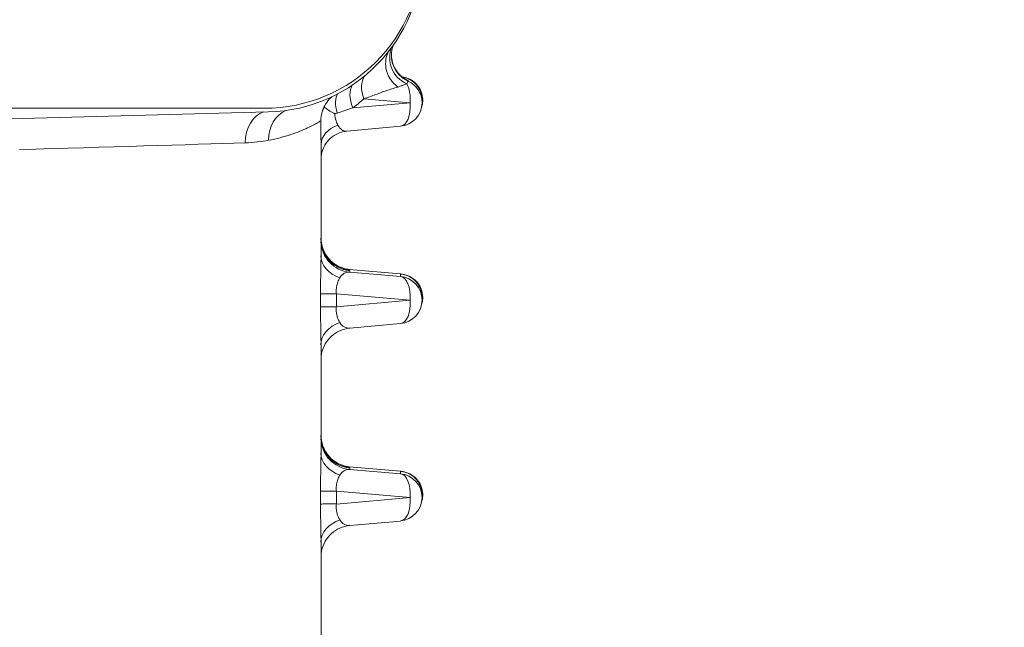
# Model space of a CAD drawing. Extents: x 0 to 796, y 0 to 496.
# Tile 102 of 222: x 112.06 to 113.225, y 409.114 to 409.833. Entities that reach past the tile are written whole.
import ezdxf

# ---------------------------------------------------------------- set-up
doc = ezdxf.new("R2010")
doc.units = 0
doc.header["$LTSCALE"] = 12
doc.header["$MEASUREMENT"] = 0
doc.layers.get('0').update_dxf_attribs({"linetype": 'CONTINUOUS'})
doc.layers.add('D', color=2, linetype='CONTINUOUS')
doc.layers.add('X', color=1, linetype='CONTINUOUS')
doc.styles.get("Standard").update_dxf_attribs({"font": 'SIMPLEX.SHX', "width": 0.875})
doc.dimstyles.get("Standard").update_dxf_attribs({"dimscale": 28, "dimtxt": 0.125, "dimasz": 0.125, "dimexe": 0.04375, "dimexo": 0.0625, "dimgap": 0.04375, "dimtad": 0, "dimtih": 1, "dimtoh": 1, "dimdec": 4, "dimzin": 12, "dimdsep": 46, "dimlunit": 5, "dimtxsty": 'Standard', "dimcen": 0, "dimclrd": 256, "dimclre": 256, "dimclrt": 256, "dimadec": 1, "dimazin": 3, "dimtfac": 0.875, "dimtdec": 4, "dimtofl": 0, "dimtmove": 0, "dimatfit": 2, "dimfxl": 1, "dimtolj": 1, "dimtzin": 12, "dimlwd": 13, "dimlwe": 13, "dimarcsym": 0})

# ---------------------------------------------------------------- blocks, each defined once
blk = doc.blocks.new('*D117')
at = {"layer": 'D', "lineweight": 13, "transparency": 16777216}
for p, q in [((180.9348, 421.44), (180.9348, 343.4783)), ((67.578, 410.8197), (67.578, 343.4783)), ((71.078, 344.7033), (115.7033, 344.7033)), ((177.4348, 344.7033), (132.8095, 344.7033))]:
    blk.add_line(p, q, dxfattribs=at)
at = {"layer": 'D', "transparency": 16777216}
for points in [[(71.078, 345.2866), (71.078, 344.1199), (67.578, 344.7033)], [(177.4348, 345.2866), (177.4348, 344.1199), (180.9348, 344.7033)]]:
    blk.add_solid(points, dxfattribs=at)
at = {"layer": 'D', "transparency": 16777216, "insert": (124.2564, 344.7033), "char_height": 3.5, "attachment_point": 5}
blk.add_mtext('\\A1;113{\\H0.875x;\\S1/2;}{}{\\C2;%%p1}', dxfattribs=at)
blk = doc.blocks.new('*D118')
at = {"layer": 'D', "lineweight": 13, "transparency": 16777216}
for p, q in [((102.5023, 421.927), (102.5023, 356.4648)), ((174.5469, 421.927), (174.5469, 356.4648)), ((106.0023, 357.6898), (134.8205, 357.6898)), ((171.0469, 357.6898), (142.2288, 357.6898))]:
    blk.add_line(p, q, dxfattribs=at)
at = {"layer": 'D', "transparency": 16777216}
for points in [[(106.0023, 358.2731), (106.0023, 357.1065), (102.5023, 357.6898)], [(171.0469, 358.2731), (171.0469, 357.1065), (174.5469, 357.6898)]]:
    blk.add_solid(points, dxfattribs=at)
at = {"layer": 'D', "transparency": 16777216, "insert": (138.5246, 357.6898), "char_height": 3.5, "attachment_point": 5}
blk.add_mtext('\\A1;72', dxfattribs=at)
blk = doc.blocks.new('GASTRAIN TOP')
at = {"layer": 'X', "lineweight": 0}
for p, q in [((-55.1245, 367.8029), (-55.1245, 367.8022)), ((-55.1221, 367.7766), (-55.1901, 367.7706)), ((-55.177, 367.7814), (-55.1221, 367.7766)), ((-55.108, 367.7767), (-55.108, 367.7796)), ((-55.5536, 367.7702), (-58.6583, 367.7702)), ((-55.29, 367.7658), (-56.9766, 367.7217)), ((-55.2949, 367.7702), (-55.5536, 367.7702)), ((-55.197, 367.7432), (-55.1336, 367.7488)), ((-55.2276, 367.5956), (-55.2276, 367.727)), ((-55.2276, 367.6165), (-55.2276, 367.6164)), ((-55.1945, 367.5794), (-55.1336, 367.574)), ((-55.1336, 367.574), (-55.1944, 367.5794)), ((-55.1935, 367.5781), (-55.1935, 367.5762)), ((-55.1336, 367.571), (-55.1935, 367.5762)), ((-55.1336, 367.571), (-55.1336, 367.574)), ((-55.2282, 367.5353), (-55.2282, 367.5506)), ((-55.2095, 367.5353), (-55.2095, 367.5506)), ((-55.2095, 367.5506), (-55.1221, 367.5431)), ((-55.108, 367.5431), (-55.108, 367.546)), ((-55.1221, 367.5431), (-55.2095, 367.5353)), ((-55.1936, 367.5099), (-55.1336, 367.5152)), ((-55.2276, 367.3621), (-55.2276, 367.4903)), ((-55.2276, 367.4746), (-55.2276, 367.4746)), ((-55.2276, 367.3829), (-55.2276, 367.3829)), ((-55.1945, 367.3458), (-55.1336, 367.3404)), ((-55.1336, 367.3404), (-55.1944, 367.3458)), ((-55.1935, 367.3445), (-55.1935, 367.3426)), ((-55.1336, 367.3375), (-55.1935, 367.3426)), ((-55.1336, 367.3375), (-55.1336, 367.3404)), ((-55.2282, 367.3017), (-55.2282, 367.317)), ((-55.2095, 367.3017), (-55.2095, 367.3171)), ((-55.2095, 367.3171), (-55.1221, 367.3095)), ((-55.108, 367.3096), (-55.108, 367.3125)), ((-55.1221, 367.3095), (-55.2095, 367.3017)), ((-55.1936, 367.2763), (-55.1336, 367.2816)), ((-55.2276, 367.1285), (-55.2276, 367.2567)), ((-55.2276, 367.241), (-55.2276, 367.241))]:
    blk.add_line(p, q, dxfattribs=at)
for centre, end in [((-55.1361, 367.7767), 359.9965), ((-55.1361, 367.5431), 359.9982), ((-55.1361, 367.3096), 359.9982)]:
    blk.add_arc(centre, 0.028, 275.0687, end, dxfattribs=at)
at = {"layer": 'X', "lineweight": 0, "extrusion": (-2.34588e-16, -4.21552e-26, -1)}
blk.add_ellipse((-55.2949, 367.957), major_axis=(0.1869, 0), ratio=0.999998, start_param=0, end_param=1.570796, dxfattribs=at)
at = {"layer": 'X', "lineweight": 0, "extrusion": (-2.34588e-16, -2.05183e-21, -1)}
blk.add_ellipse((-55.2949, 367.9526), major_axis=(0.1869, 0), ratio=0.999998, start_param=-0.000009, end_param=1.544616, dxfattribs=at)
at = {"layer": 'X', "lineweight": 0, "extrusion": (-2.34556e-16, 1.01155e-19, -1)}
blk.add_ellipse((-55.1127, 367.8299), major_axis=(-0.0336, 0), ratio=0.999998, start_param=-1.156668, end_param=0.39343, dxfattribs=at)
at = {"layer": 'X', "lineweight": 0, "extrusion": (-2.3462e-16, -1.17071e-19, -1)}
blk.add_ellipse((-55.1107, 367.8329), major_axis=(-0.0336, 0), ratio=0.999998, start_param=-1.146445, end_param=0.377346, dxfattribs=at)
at = {"layer": 'X', "lineweight": 0, "extrusion": (-2.71488e-16, -2.09011e-17, -1)}
blk.add_ellipse((-55.1518, 367.7863), major_axis=(-0.0191, 0.0277), ratio=0.734012, start_param=-1.261125, end_param=-0.314185, dxfattribs=at)
at = {"layer": 'X', "lineweight": 0, "extrusion": (-2.34583e-16, -1.3216e-19, -1)}
blk.add_ellipse((-55.1361, 367.7767), major_axis=(0.028, 0), ratio=0.999998, start_param=-1.146499, end_param=0.000001, dxfattribs=at)
at = {"layer": 'X', "lineweight": 0}
for centre, major_axis, ratio, start_param, end_param in [((-55.169, 367.773), (-0.0171, 0.029), 0.597384, 0.290156, 1.307828), ((-55.1361, 367.7767), (0.0024, 0.0279), 0.498728, -1.529609, -0.599561), ((-55.1361, 367.7767), (0.0025, -0.0279), 0.498412, 0, 1.524801), ((-55.289, 367.7292), (-0.0011, 0.0374), 0.75411, 0.19167, 1.547837), ((-55.2587, 367.7322), (-0.0011, 0.0374), 0.829561, 0.308268, 1.545311), ((-55.5939, 367.7217), (-0.3662, -0.0106), 0.002092, 1.59692, 2.42698), ((-55.1361, 367.5431), (0.0024, 0.0279), 0.498728, -1.529609, -0.002411), ((-55.1909, 367.5506), (-0.0374, 0), 0.002092, -1.047198, -0.054337), ((-55.1909, 367.5352), (-0.0374, 0), 0.002092, -1.047198, -0.054337), ((-55.1361, 367.5431), (0.0025, -0.0279), 0.498412, 0, 1.524801), ((-55.1903, 367.4903), (-0.0374, 0), 0.763842, -1.156075, 0.000003), ((-55.1361, 367.3096), (0.0024, 0.0279), 0.498728, -1.529609, -0.002411), ((-55.1909, 367.317), (-0.0374, 0), 0.002092, -1.047198, -0.054337), ((-55.1909, 367.3017), (-0.0374, 0), 0.002092, -1.047198, -0.054337), ((-55.1361, 367.3096), (0.0025, -0.0279), 0.498412, 0, 1.524801), ((-55.1903, 367.2567), (-0.0374, 0), 0.763842, -1.156075, 0.000003)]:
    blk.add_ellipse(centre, major_axis=major_axis, ratio=ratio, start_param=start_param, end_param=end_param, dxfattribs=at)
at = {"layer": 'X', "lineweight": 0, "extrusion": (-1.88336e-16, 5.6075e-18, -1)}
blk.add_ellipse((-55.1904, 367.7598), major_axis=(-0.0143, 0.0304), ratio=0.462461, start_param=-1.203076, end_param=-0.278106, dxfattribs=at)
at = {"layer": 'X', "lineweight": 0, "extrusion": (-2.34588e-16, 5.55224e-22, -1)}
blk.add_ellipse((-55.194, 367.727), major_axis=(-0.0336, 0), ratio=0.751199, start_param=0.000001, end_param=1.149939, dxfattribs=at)
at = {"layer": 'X', "lineweight": 0, "extrusion": (-4.09381e-16, 6.3557e-20, -1)}
blk.add_ellipse((-55.194, 367.7715), major_axis=(-0.0057, -0.0282), ratio=0.565766, start_param=-0.165213, end_param=0.603465, dxfattribs=at)
at = {"layer": 'X', "lineweight": 0, "extrusion": (-2.34508e-16, 3.10421e-20, -1)}
blk.add_ellipse((-55.1903, 367.6165), major_axis=(-0.0374, 0), ratio=0.999998, start_param=-1.0707, end_param=0, dxfattribs=at)
at = {"layer": 'X', "lineweight": 0, "extrusion": (-2.34586e-16, 1.37639e-19, -1)}
for centre in [(-55.1903, 367.6134), (-55.1903, 367.3799)]:
    blk.add_ellipse(centre, major_axis=(-0.0374, 0), ratio=0.999998, start_param=-1.48353, end_param=-0.022146, dxfattribs=at)
at = {"layer": 'X', "lineweight": 0, "extrusion": (-2.49829e-16, 1.12341e-17, -1)}
for centre in [(-55.1903, 367.5956), (-55.1903, 367.3621)]:
    blk.add_ellipse(centre, major_axis=(-0.0374, 0), ratio=0.761135, start_param=-1.156077, end_param=0, dxfattribs=at)
at = {"layer": 'X', "lineweight": 0, "extrusion": (-3.68196e-16, 6.52801e-21, -1)}
blk.add_ellipse((-55.1903, 367.5478), major_axis=(0.007, -0.0281), ratio=0.621957, start_param=-3.685612, end_param=-2.933634, dxfattribs=at)
at = {"layer": 'X', "lineweight": 0, "extrusion": (-2.34599e-16, -1.01684e-19, -1)}
blk.add_ellipse((-55.1361, 367.5431), major_axis=(0.028, 0), ratio=0.999998, start_param=-1.483552, end_param=0, dxfattribs=at)
at = {"layer": 'X', "lineweight": 0, "extrusion": (-3.68036e-16, -4.51779e-20, -1)}
blk.add_ellipse((-55.1903, 367.5383), major_axis=(-0.0072, -0.0281), ratio=0.619266, start_param=-0.21457, end_param=0.534783, dxfattribs=at)
at = {"layer": 'X', "lineweight": 0, "extrusion": (-2.34508e-16, 3.10414e-20, -1)}
blk.add_ellipse((-55.1903, 367.383), major_axis=(-0.0374, 0), ratio=0.999998, start_param=-1.0707, end_param=0, dxfattribs=at)
at = {"layer": 'X', "lineweight": 0, "extrusion": (-3.68196e-16, 6.52806e-21, -1)}
blk.add_ellipse((-55.1903, 367.3142), major_axis=(0.007, -0.0281), ratio=0.621957, start_param=-3.685612, end_param=-2.933634, dxfattribs=at)
at = {"layer": 'X', "lineweight": 0, "extrusion": (-2.34599e-16, -1.01854e-19, -1)}
blk.add_ellipse((-55.1361, 367.3096), major_axis=(0.028, 0), ratio=0.999998, start_param=-1.483553, end_param=0, dxfattribs=at)
at = {"layer": 'X', "lineweight": 0, "extrusion": (-3.68036e-16, -4.51777e-20, -1)}
blk.add_ellipse((-55.1903, 367.3048), major_axis=(-0.0072, -0.0281), ratio=0.619266, start_param=-0.21457, end_param=0.534783, dxfattribs=at)
at = {"layer": 'X', "lineweight": 0}
for points, knots in [([(-55.1366, 367.7953), (-55.1439, 367.8003), (-55.1494, 367.8088), (-55.1508, 367.8179), (-55.1518, 367.8243), (-55.1507, 367.8311), (-55.1481, 367.837)], [0, 0, 0, 0, 0.5079497, 0.5079497, 0.5079497, 0.8682805, 0.8682805, 0.8682805, 0.8682805]), ([(-55.1443, 367.8332), (-55.1442, 367.8302), (-55.1438, 367.8271), (-55.143, 367.8242), (-55.1403, 367.8148), (-55.1331, 367.8068), (-55.1245, 367.8029)], [0.3438775, 0.3438775, 0.3438775, 0.3438775, 0.4998856, 0.4998856, 0.4998856, 1, 1, 1, 1]), ([(-55.1318, 367.8074), (-55.1293, 367.807), (-55.1269, 367.8064), (-55.1218, 367.8042), (-55.1191, 367.8026), (-55.1145, 367.7986), (-55.1124, 367.7961), (-55.1094, 367.7909), (-55.1083, 367.7881), (-55.1072, 367.7823), (-55.107, 367.7794), (-55.1076, 367.7747), (-55.108, 367.7729), (-55.1086, 367.7712)], [0.00145842, 0.00145842, 0.00145842, 0.00145842, 0.00891502, 0.00891502, 0.01812495, 0.01812495, 0.0273199, 0.0273199, 0.03622562, 0.03622562, 0.04492587, 0.04492587, 0.05036549, 0.05036549, 0.05036549, 0.05036549]), ([(-55.108, 367.7796), (-55.108, 367.7822), (-55.1088, 367.7874), (-55.1117, 367.794), (-55.1156, 367.7991), (-55.1202, 367.8029), (-55.125, 367.8055), (-55.1288, 367.8068), (-55.131, 367.8072), (-55.1317, 367.8073)], [0.3697117, 0.3697117, 0.3697117, 0.3697117, 0.4545455, 0.5454545, 0.6363636, 0.7272727, 0.8181818, 0.9090909, 0.9565103, 0.9565103, 0.9565103, 0.9565103]), ([(-55.1245, 367.8022), (-55.1245, 367.8022), (-55.1245, 367.8022), (-55.1246, 367.8021), (-55.1246, 367.802), (-55.1247, 367.8019), (-55.1247, 367.8019), (-55.1248, 367.8017), (-55.125, 367.8014), (-55.1251, 367.8011), (-55.1252, 367.801), (-55.1252, 367.8009), (-55.1253, 367.8008), (-55.1256, 367.8003), (-55.1259, 367.7998), (-55.1262, 367.7991)], [0, 0, 0, 0, 0.2196787, 0.2196787, 0.2196787, 0.3333334, 0.3333334, 0.3333334, 0.6010859, 0.6010859, 0.6010859, 0.6666667, 0.6666667, 0.6666667, 1, 1, 1, 1]), ([(-55.1245, 367.8029), (-55.1246, 367.803), (-55.1247, 367.803), (-55.1248, 367.803), (-55.1249, 367.8031), (-55.125, 367.8031), (-55.125, 367.8032)], [0, 0, 0, 0, 0.0652044, 0.0652044, 0.0652044, 0.1208556, 0.1208556, 0.1208556, 0.1208556]), ([(-55.177, 367.7814), (-55.1746, 367.7822), (-55.1722, 367.783), (-55.1675, 367.7847), (-55.1652, 367.7856), (-55.1608, 367.7872), (-55.1587, 367.788), (-55.1544, 367.7896), (-55.1524, 367.7904), (-55.1481, 367.7918), (-55.146, 367.7925), (-55.1414, 367.7939), (-55.139, 367.7946), (-55.1366, 367.7953)], [0, 0, 0, 0, 0.164804, 0.164804, 0.325984, 0.325984, 0.484539, 0.484539, 0.642754, 0.642754, 0.810451, 0.810451, 1, 1, 1, 1]), ([(-55.1262, 367.7991), (-55.1272, 367.7987), (-55.1283, 367.7983), (-55.1305, 367.7975), (-55.1317, 367.797), (-55.1341, 367.7962), (-55.1353, 367.7957), (-55.1366, 367.7953)], [0, 0, 0, 0, 0.333333, 0.333333, 0.666667, 0.666667, 1, 1, 1, 1]), ([(-55.2148, 367.7838), (-55.2152, 367.7834), (-55.2181, 367.7808), (-55.2219, 367.7761), (-55.2243, 367.7712), (-55.225, 367.7693)], [0.3160399, 0.3160399, 0.3160399, 0.3160399, 0.3824225, 0.7648079, 0.9999481, 0.9999481, 0.9999481, 0.9999481]), ([(-55.1901, 367.7706), (-55.1901, 367.7706), (-55.19, 367.7707), (-55.1899, 367.7707), (-55.1879, 367.7722), (-55.1858, 367.7738), (-55.1837, 367.7755), (-55.182, 367.7769), (-55.1803, 367.7784), (-55.1786, 367.7799), (-55.178, 367.7804), (-55.1775, 367.7809), (-55.177, 367.7814)], [0, 0, 0, 0, 0.012669, 0.012669, 0.012669, 0.473371, 0.473371, 0.473371, 0.874041, 0.874041, 0.874041, 1, 1, 1, 1]), ([(-55.225, 367.7693), (-55.2252, 367.7689), (-55.2254, 367.7685), (-55.2255, 367.7681), (-55.2256, 367.7678), (-55.2257, 367.7675), (-55.2258, 367.7671), (-55.2264, 367.7656), (-55.2268, 367.764), (-55.2271, 367.7624), (-55.2273, 367.7617), (-55.2274, 367.7609), (-55.2276, 367.7601), (-55.2277, 367.759), (-55.2279, 367.7579), (-55.2279, 367.7567), (-55.228, 367.7562), (-55.228, 367.7558), (-55.228, 367.7553)], [-0.04364246, -0.04364246, -0.04364246, -0.04364246, -0.03913165, -0.03913165, -0.03913165, -0.03560519, -0.03560519, -0.03560519, -0.01903389, -0.01903389, -0.01903389, -0.01132505, -0.01132505, -0.01132505, 0, 0, 0, 0.00457263, 0.00457263, 0.00457263, 0.00457263]), ([(-55.2114, 367.7637), (-55.2118, 367.7639), (-55.2122, 367.7641), (-55.2148, 367.7654), (-55.2168, 367.7666), (-55.2207, 367.7691), (-55.2225, 367.7704), (-55.224, 367.7718)], [-0.05307257, -0.05307257, -0.05307257, -0.05307257, -0.0490337, -0.0490337, -0.02653751, -0.02653751, -0.00193695, -0.00193695, -0.00193695, -0.00193695]), ([(-55.2897, 367.7323), (-55.2849, 367.7331), (-55.2803, 367.7342), (-55.2716, 367.7364), (-55.2674, 367.7377), (-55.2596, 367.7403), (-55.256, 367.7416), (-55.2493, 367.7443), (-55.2464, 367.7456), (-55.2411, 367.7481), (-55.2388, 367.7492), (-55.2349, 367.7512), (-55.2333, 367.7521), (-55.2307, 367.7536), (-55.2297, 367.7542), (-55.2289, 367.7547), (-55.2289, 367.7547), (-55.2285, 367.755), (-55.2282, 367.7552), (-55.228, 367.7553)], [0, 0, 0, 0, 0.131076, 0.131076, 0.265969, 0.265969, 0.40252, 0.40252, 0.538339, 0.538339, 0.670944, 0.670944, 0.7997, 0.7997, 0.925426, 0.925426, 0.929735, 0.929735, 1, 1, 1, 1]), ([(-55.2276, 367.727), (-55.2276, 367.7297), (-55.2277, 367.7326), (-55.2277, 367.7356), (-55.2277, 367.7386), (-55.2278, 367.7418), (-55.2279, 367.7451), (-55.2279, 367.7484), (-55.228, 367.7518), (-55.228, 367.7553)], [0, 0, 0, 0, 0.3333333, 0.3333333, 0.3333333, 0.6666667, 0.6666667, 0.6666667, 1, 1, 1, 1]), ([(-55.2086, 367.7645), (-55.2089, 367.7644), (-55.2092, 367.7643), (-55.2098, 367.7642), (-55.2102, 367.7641), (-55.2108, 367.7639), (-55.2111, 367.7638), (-55.2114, 367.7637)], [0, 0, 0, 0, 0.333333, 0.333333, 0.666667, 0.666667, 1, 1, 1, 1]), ([(-55.2077, 367.7501), (-55.2085, 367.7515), (-55.2092, 367.7532), (-55.2098, 367.7551), (-55.2106, 367.7576), (-55.2112, 367.7606), (-55.2114, 367.7637)], [0, 0, 0, 0, 0.4413769, 0.4413769, 0.4413769, 1, 1, 1, 1]), ([(-55.197, 367.7432), (-55.2006, 367.7428), (-55.2042, 367.7419), (-55.2107, 367.739), (-55.2138, 367.7371), (-55.2191, 367.7323), (-55.2214, 367.7294), (-55.225, 367.7232), (-55.2263, 367.7198), (-55.2273, 367.7146), (-55.2275, 367.7128), (-55.2276, 367.7108), (-55.2276, 367.7106), (-55.2276, 367.7103), (-55.2276, 367.7103), (-55.2276, 367.7101), (-55.2276, 367.7101), (-55.2276, 367.71), (-55.2276, 367.71), (-55.2276, 367.7099), (-55.2276, 367.7099), (-55.2276, 367.7098), (-55.2276, 367.7098), (-55.2276, 367.7097), (-55.2276, 367.7097), (-55.2276, 367.7097), (-55.2276, 367.7097), (-55.2276, 367.7097)], [0, 0, 0, 0, 0.01084492, 0.01084492, 0.02155735, 0.02155735, 0.0322745, 0.0322745, 0.04299144, 0.04299144, 0.04829797, 0.04829797, 0.04890364, 0.04890364, 0.04913094, 0.04913094, 0.04928627, 0.04928627, 0.04942157, 0.04942157, 0.04955758, 0.04955758, 0.04982995, 0.04982995, 0.05036689, 0.05036689, 0.05102849, 0.05102849, 0.05102849, 0.05102849]), ([(-55.2276, 367.6167), (-55.2276, 367.614), (-55.2274, 367.6115), (-55.2269, 367.6091), (-55.2268, 367.6089), (-55.2263, 367.6066), (-55.2257, 367.6045), (-55.2248, 367.6023), (-55.2247, 367.602), (-55.2238, 367.6), (-55.2229, 367.5983), (-55.2216, 367.5963), (-55.2214, 367.5959), (-55.2202, 367.5941), (-55.2192, 367.5928), (-55.2176, 367.5911), (-55.2171, 367.5906), (-55.2156, 367.5891), (-55.2146, 367.5881), (-55.2127, 367.5867), (-55.212, 367.5861), (-55.2102, 367.5849), (-55.2092, 367.5843), (-55.2082, 367.5837)], [0, 0, 0, 0, 0.166667, 0.166667, 0.17563, 0.17563, 0.333333, 0.333333, 0.355267, 0.355267, 0.5, 0.5, 0.537956, 0.537956, 0.666667, 0.666667, 0.722809, 0.722809, 0.833333, 0.833333, 0.908584, 0.908584, 1, 1, 1, 1]), ([(-55.2276, 367.6153), (-55.2276, 367.6063), (-55.2242, 367.5971), (-55.218, 367.5902), (-55.2117, 367.5833), (-55.2026, 367.5789), (-55.1935, 367.5781)], [0, 0, 0, 0, 0.4958611, 0.4958611, 0.4958611, 1, 1, 1, 1]), ([(-55.2276, 367.6153), (-55.2276, 367.6113), (-55.227, 367.6072), (-55.2244, 367.5996), (-55.2225, 367.596), (-55.2178, 367.5897), (-55.2148, 367.5869), (-55.2083, 367.5823), (-55.2046, 367.5806), (-55.2001, 367.5792), (-55.1992, 367.579), (-55.1981, 367.5788), (-55.1978, 367.5787), (-55.1972, 367.5786), (-55.1969, 367.5785), (-55.1962, 367.5784), (-55.1959, 367.5784), (-55.1955, 367.5783), (-55.1954, 367.5783), (-55.1951, 367.5782), (-55.195, 367.5782), (-55.1948, 367.5782), (-55.1948, 367.5782), (-55.1948, 367.5782)], [0, 0, 0, 0, 0.01205238, 0.01205238, 0.02395487, 0.02395487, 0.03586233, 0.03586233, 0.04776374, 0.04776374, 0.05030171, 0.05030171, 0.05139578, 0.05139578, 0.05246588, 0.05246588, 0.05387685, 0.05387685, 0.05511759, 0.05511759, 0.05696537, 0.05696537, 0.05984969, 0.05984969, 0.05984969, 0.05984969]), ([(-55.2276, 367.6134), (-55.2276, 367.6134), (-55.2276, 367.6134), (-55.2276, 367.6134), (-55.2276, 367.6134), (-55.2276, 367.6133), (-55.2276, 367.6133), (-55.2276, 367.6132), (-55.2276, 367.6132), (-55.2276, 367.6131), (-55.2276, 367.6131), (-55.2276, 367.613), (-55.2276, 367.6129), (-55.2276, 367.6128), (-55.2276, 367.6127), (-55.2276, 367.6126)], [0.001528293, 0.001528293, 0.001528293, 0.001528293, 0.001779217, 0.001779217, 0.002684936, 0.002684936, 0.003172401, 0.003172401, 0.003329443, 0.003329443, 0.003466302, 0.003466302, 0.003698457, 0.003698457, 0.003949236, 0.003949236, 0.003949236, 0.003949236]), ([(-55.2282, 367.5506), (-55.2282, 367.5562), (-55.2281, 367.5616), (-55.2281, 367.5669), (-55.228, 367.5722), (-55.2279, 367.5774), (-55.2278, 367.5823), (-55.2277, 367.5871), (-55.2276, 367.5915), (-55.2276, 367.5956)], [0, 0, 0, 0, 0.3333333, 0.3333333, 0.3333333, 0.6666667, 0.6666667, 0.6666667, 1, 1, 1, 1]), ([(-55.2082, 367.5837), (-55.2071, 367.5831), (-55.2059, 367.5826), (-55.2044, 367.5819), (-55.204, 367.5817), (-55.202, 367.581), (-55.2005, 367.5805), (-55.1975, 367.5797), (-55.196, 367.5795), (-55.1945, 367.5794)], [0, 0, 0, 0, 0.2433399, 0.2433399, 0.333333, 0.333333, 0.6666659, 0.6666659, 0.9999989, 0.9999989, 0.9999989, 0.9999989]), ([(-55.2026, 367.58), (-55.2015, 367.5799), (-55.2005, 367.5798), (-55.1995, 367.5798), (-55.1984, 367.5797), (-55.1974, 367.5796), (-55.1965, 367.5795), (-55.1957, 367.5795), (-55.195, 367.5794), (-55.1945, 367.5794)], [0.806403, 0.806403, 0.806403, 0.806403, 0.8606799, 0.8606799, 0.8606799, 0.9305269, 0.9305269, 0.9305269, 1, 1, 1, 1]), ([(-55.1935, 367.5781), (-55.1935, 367.5781), (-55.1935, 367.5781), (-55.1937, 367.5781), (-55.1942, 367.5781), (-55.195, 367.5782)], [0, 0, 0, 0, 0.0179462, 0.0179462, 0.1062902, 0.1062902, 0.1062902, 0.1062902]), ([(-55.2095, 367.5506), (-55.2096, 367.5517), (-55.2097, 367.5528), (-55.2097, 367.5538), (-55.2097, 367.5549), (-55.2096, 367.556), (-55.2095, 367.5571), (-55.2094, 367.5582), (-55.2092, 367.5592), (-55.209, 367.5602), (-55.2088, 367.5612), (-55.2085, 367.5622), (-55.2083, 367.5631), (-55.208, 367.564), (-55.2076, 367.5649), (-55.2073, 367.5657), (-55.2069, 367.5666), (-55.2065, 367.5674), (-55.2061, 367.5682), (-55.2059, 367.5687), (-55.2056, 367.5692), (-55.2053, 367.5696)], [0, 0, 0, 0, 0.141335, 0.141335, 0.141335, 0.285814, 0.285814, 0.285814, 0.428112, 0.428112, 0.428112, 0.572066, 0.572066, 0.572066, 0.721619, 0.721619, 0.721619, 0.88517, 0.88517, 0.88517, 1, 1, 1, 1]), ([(-55.108, 367.546), (-55.108, 367.5487), (-55.1088, 367.5538), (-55.1117, 367.5604), (-55.1156, 367.5656), (-55.1202, 367.5694), (-55.125, 367.572), (-55.1295, 367.5734), (-55.1323, 367.5739), (-55.1336, 367.574)], [0.3697119, 0.3697119, 0.3697119, 0.3697119, 0.4545455, 0.5454545, 0.6363636, 0.7272727, 0.8181818, 0.9090909, 1, 1, 1, 1]), ([(-55.1332, 367.574), (-55.1303, 367.5737), (-55.1273, 367.573), (-55.1218, 367.5707), (-55.1191, 367.569), (-55.1145, 367.565), (-55.1124, 367.5626), (-55.1094, 367.5574), (-55.1083, 367.5545), (-55.1072, 367.5488), (-55.107, 367.5458), (-55.1076, 367.5411), (-55.108, 367.5393), (-55.1086, 367.5376)], [0, 0, 0, 0, 0.00891502, 0.00891502, 0.01812495, 0.01812495, 0.0273199, 0.0273199, 0.03622562, 0.03622562, 0.04492587, 0.04492587, 0.05036549, 0.05036549, 0.05036549, 0.05036549]), ([(-55.2276, 367.4903), (-55.2276, 367.4944), (-55.2277, 367.4988), (-55.2278, 367.5036), (-55.2279, 367.5084), (-55.228, 367.5136), (-55.2281, 367.5189), (-55.2281, 367.5242), (-55.2282, 367.5296), (-55.2282, 367.5353)], [0, 0, 0, 0, 0.333333, 0.333333, 0.333333, 0.666667, 0.666667, 0.666667, 1, 1, 1, 1]), ([(-55.2053, 367.5164), (-55.2056, 367.5169), (-55.206, 367.5175), (-55.2063, 367.5182), (-55.2067, 367.5189), (-55.2071, 367.5198), (-55.2075, 367.5207), (-55.2078, 367.5215), (-55.2081, 367.5224), (-55.2084, 367.5233), (-55.2086, 367.5241), (-55.2088, 367.5249), (-55.209, 367.5258), (-55.2092, 367.5266), (-55.2093, 367.5274), (-55.2094, 367.5283), (-55.2095, 367.5291), (-55.2096, 367.5299), (-55.2096, 367.5308), (-55.2097, 367.5316), (-55.2097, 367.5324), (-55.2097, 367.5333), (-55.2096, 367.5339), (-55.2096, 367.5346), (-55.2095, 367.5353)], [0, 0, 0, 0, 0.1409433, 0.1409433, 0.1409433, 0.3067665, 0.3067665, 0.3067665, 0.4489262, 0.4489262, 0.4489262, 0.5748983, 0.5748983, 0.5748983, 0.6903898, 0.6903898, 0.6903898, 0.8003448, 0.8003448, 0.8003448, 0.9097457, 0.9097457, 0.9097457, 1, 1, 1, 1]), ([(-55.1936, 367.5099), (-55.1976, 367.5095), (-55.2016, 367.5085), (-55.2089, 367.5053), (-55.2123, 367.5031), (-55.2182, 367.4978), (-55.2208, 367.4946), (-55.2247, 367.4877), (-55.2261, 367.4839), (-55.2273, 367.4781), (-55.2275, 367.4761), (-55.2276, 367.474), (-55.2276, 367.4738), (-55.2276, 367.4735), (-55.2276, 367.4733), (-55.2276, 367.4731), (-55.2276, 367.4731), (-55.2276, 367.473), (-55.2276, 367.473), (-55.2276, 367.4729), (-55.2276, 367.4729), (-55.2276, 367.4728), (-55.2276, 367.4728), (-55.2276, 367.4728), (-55.2276, 367.4728), (-55.2276, 367.4728)], [0, 0, 0, 0, 0.01205669, 0.01205669, 0.02395926, 0.02395926, 0.03586729, 0.03586729, 0.04777505, 0.04777505, 0.05367116, 0.05367116, 0.05424973, 0.05424973, 0.05468326, 0.05468326, 0.05483333, 0.05483333, 0.05498349, 0.05498349, 0.05559854, 0.05559854, 0.056194, 0.056194, 0.05701892, 0.05701892, 0.05701892, 0.05701892]), ([(-55.2276, 367.3831), (-55.2276, 367.3805), (-55.2274, 367.378), (-55.2269, 367.3755), (-55.2268, 367.3754), (-55.2263, 367.373), (-55.2257, 367.3709), (-55.2248, 367.3687), (-55.2247, 367.3684), (-55.2238, 367.3664), (-55.2229, 367.3647), (-55.2216, 367.3627), (-55.2214, 367.3623), (-55.2202, 367.3605), (-55.2192, 367.3593), (-55.2176, 367.3575), (-55.2171, 367.357), (-55.2156, 367.3555), (-55.2146, 367.3546), (-55.2127, 367.3531), (-55.212, 367.3525), (-55.2102, 367.3514), (-55.2092, 367.3507), (-55.2082, 367.3502)], [0, 0, 0, 0, 0.166667, 0.166667, 0.17563, 0.17563, 0.333333, 0.333333, 0.355267, 0.355267, 0.5, 0.5, 0.537956, 0.537956, 0.666667, 0.666667, 0.722809, 0.722809, 0.833333, 0.833333, 0.908584, 0.908584, 1, 1, 1, 1]), ([(-55.2276, 367.3817), (-55.2276, 367.3728), (-55.2242, 367.3635), (-55.218, 367.3567), (-55.2117, 367.3497), (-55.2026, 367.3453), (-55.1935, 367.3445)], [0, 0, 0, 0, 0.4958611, 0.4958611, 0.4958611, 1, 1, 1, 1]), ([(-55.2276, 367.3817), (-55.2276, 367.3777), (-55.227, 367.3736), (-55.2244, 367.3661), (-55.2225, 367.3625), (-55.2178, 367.3561), (-55.2148, 367.3533), (-55.2083, 367.3488), (-55.2046, 367.347), (-55.2001, 367.3457), (-55.1992, 367.3454), (-55.1981, 367.3452), (-55.1978, 367.3451), (-55.1972, 367.345), (-55.1969, 367.3449), (-55.1962, 367.3448), (-55.1959, 367.3448), (-55.1955, 367.3447), (-55.1954, 367.3447), (-55.1951, 367.3447), (-55.195, 367.3447), (-55.1948, 367.3446), (-55.1948, 367.3446), (-55.1948, 367.3446)], [0, 0, 0, 0, 0.01205238, 0.01205238, 0.02395487, 0.02395487, 0.03586233, 0.03586233, 0.04776374, 0.04776374, 0.05030171, 0.05030171, 0.05139578, 0.05139578, 0.05246588, 0.05246588, 0.05387685, 0.05387685, 0.05511759, 0.05511759, 0.05696537, 0.05696537, 0.05984969, 0.05984969, 0.05984969, 0.05984969]), ([(-55.2276, 367.3798), (-55.2276, 367.3798), (-55.2276, 367.3798), (-55.2276, 367.3798), (-55.2276, 367.3798), (-55.2276, 367.3797), (-55.2276, 367.3797), (-55.2276, 367.3796), (-55.2276, 367.3796), (-55.2276, 367.3796), (-55.2276, 367.3795), (-55.2276, 367.3794), (-55.2276, 367.3794), (-55.2276, 367.3792), (-55.2276, 367.3791), (-55.2276, 367.379)], [0.00152804, 0.00152804, 0.00152804, 0.00152804, 0.001779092, 0.001779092, 0.002684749, 0.002684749, 0.003172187, 0.003172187, 0.003329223, 0.003329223, 0.003466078, 0.003466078, 0.003698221, 0.003698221, 0.003948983, 0.003948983, 0.003948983, 0.003948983]), ([(-55.2282, 367.317), (-55.2282, 367.3226), (-55.2281, 367.328), (-55.2281, 367.3333), (-55.228, 367.3387), (-55.2279, 367.3439), (-55.2278, 367.3487), (-55.2277, 367.3535), (-55.2276, 367.3579), (-55.2276, 367.3621)], [0, 0, 0, 0, 0.3333333, 0.3333333, 0.3333333, 0.6666667, 0.6666667, 0.6666667, 1, 1, 1, 1]), ([(-55.2082, 367.3502), (-55.2071, 367.3496), (-55.2059, 367.349), (-55.2044, 367.3483), (-55.204, 367.3482), (-55.202, 367.3474), (-55.2005, 367.3469), (-55.1975, 367.3462), (-55.196, 367.3459), (-55.1945, 367.3458)], [0, 0, 0, 0, 0.2433399, 0.2433399, 0.333333, 0.333333, 0.6666659, 0.6666659, 0.9999989, 0.9999989, 0.9999989, 0.9999989]), ([(-55.2026, 367.3464), (-55.2015, 367.3464), (-55.2005, 367.3463), (-55.1995, 367.3462), (-55.1984, 367.3461), (-55.1974, 367.346), (-55.1965, 367.346), (-55.1957, 367.3459), (-55.195, 367.3458), (-55.1945, 367.3458)], [0.806403, 0.806403, 0.806403, 0.806403, 0.8606799, 0.8606799, 0.8606799, 0.9305269, 0.9305269, 0.9305269, 1, 1, 1, 1]), ([(-55.2095, 367.3171), (-55.2096, 367.3181), (-55.2097, 367.3192), (-55.2097, 367.3203), (-55.2097, 367.3214), (-55.2096, 367.3225), (-55.2095, 367.3235), (-55.2094, 367.3246), (-55.2092, 367.3256), (-55.209, 367.3266), (-55.2088, 367.3276), (-55.2085, 367.3286), (-55.2083, 367.3295), (-55.208, 367.3305), (-55.2076, 367.3313), (-55.2073, 367.3322), (-55.2069, 367.333), (-55.2065, 367.3339), (-55.2061, 367.3346), (-55.2059, 367.3351), (-55.2056, 367.3356), (-55.2053, 367.336)], [0, 0, 0, 0, 0.141335, 0.141335, 0.141335, 0.285814, 0.285814, 0.285814, 0.428112, 0.428112, 0.428112, 0.572066, 0.572066, 0.572066, 0.721619, 0.721619, 0.721619, 0.88517, 0.88517, 0.88517, 1, 1, 1, 1]), ([(-55.1935, 367.3445), (-55.1935, 367.3445), (-55.1935, 367.3445), (-55.1937, 367.3445), (-55.1942, 367.3446), (-55.195, 367.3447)], [0, 0, 0, 0, 0.0179462, 0.0179462, 0.1062902, 0.1062902, 0.1062902, 0.1062902]), ([(-55.108, 367.3125), (-55.108, 367.3151), (-55.1088, 367.3202), (-55.1117, 367.3268), (-55.1156, 367.332), (-55.1202, 367.3358), (-55.125, 367.3384), (-55.1295, 367.3398), (-55.1323, 367.3403), (-55.1336, 367.3404)], [0.3697119, 0.3697119, 0.3697119, 0.3697119, 0.4545455, 0.5454545, 0.6363636, 0.7272727, 0.8181818, 0.9090909, 1, 1, 1, 1]), ([(-55.1332, 367.3404), (-55.1303, 367.3401), (-55.1273, 367.3394), (-55.1218, 367.3371), (-55.1191, 367.3354), (-55.1145, 367.3314), (-55.1124, 367.329), (-55.1094, 367.3238), (-55.1083, 367.321), (-55.1072, 367.3152), (-55.107, 367.3122), (-55.1076, 367.3075), (-55.108, 367.3058), (-55.1086, 367.304)], [0, 0, 0, 0, 0.00891502, 0.00891502, 0.01812495, 0.01812495, 0.0273199, 0.0273199, 0.03622562, 0.03622562, 0.04492587, 0.04492587, 0.05036549, 0.05036549, 0.05036549, 0.05036549]), ([(-55.2276, 367.2567), (-55.2276, 367.2608), (-55.2277, 367.2652), (-55.2278, 367.27), (-55.2279, 367.2748), (-55.228, 367.28), (-55.2281, 367.2853), (-55.2281, 367.2906), (-55.2282, 367.296), (-55.2282, 367.3017)], [0, 0, 0, 0, 0.333333, 0.333333, 0.333333, 0.666667, 0.666667, 0.666667, 1, 1, 1, 1]), ([(-55.2053, 367.2828), (-55.2056, 367.2834), (-55.206, 367.2839), (-55.2063, 367.2846), (-55.2067, 367.2854), (-55.2071, 367.2862), (-55.2075, 367.2871), (-55.2078, 367.2879), (-55.2081, 367.2888), (-55.2084, 367.2897), (-55.2086, 367.2905), (-55.2088, 367.2914), (-55.209, 367.2922), (-55.2092, 367.293), (-55.2093, 367.2939), (-55.2094, 367.2947), (-55.2095, 367.2955), (-55.2096, 367.2964), (-55.2096, 367.2972), (-55.2097, 367.298), (-55.2097, 367.2989), (-55.2097, 367.2997), (-55.2096, 367.3004), (-55.2096, 367.3011), (-55.2095, 367.3017)], [0, 0, 0, 0, 0.1409433, 0.1409433, 0.1409433, 0.3067665, 0.3067665, 0.3067665, 0.4489262, 0.4489262, 0.4489262, 0.5748983, 0.5748983, 0.5748983, 0.6903898, 0.6903898, 0.6903898, 0.8003448, 0.8003448, 0.8003448, 0.9097457, 0.9097457, 0.9097457, 1, 1, 1, 1]), ([(-55.1936, 367.2763), (-55.1976, 367.276), (-55.2016, 367.2749), (-55.2089, 367.2717), (-55.2123, 367.2695), (-55.2182, 367.2642), (-55.2208, 367.2611), (-55.2247, 367.2542), (-55.2261, 367.2504), (-55.2273, 367.2445), (-55.2275, 367.2426), (-55.2276, 367.2404), (-55.2276, 367.2402), (-55.2276, 367.2399), (-55.2276, 367.2397), (-55.2276, 367.2396), (-55.2276, 367.2395), (-55.2276, 367.2395), (-55.2276, 367.2394), (-55.2276, 367.2393), (-55.2276, 367.2393), (-55.2276, 367.2392), (-55.2276, 367.2392), (-55.2276, 367.2392), (-55.2276, 367.2392), (-55.2276, 367.2392)], [0, 0, 0, 0, 0.01205669, 0.01205669, 0.02395926, 0.02395926, 0.03586729, 0.03586729, 0.04777505, 0.04777505, 0.05367116, 0.05367116, 0.05424973, 0.05424973, 0.05468326, 0.05468326, 0.05483333, 0.05483333, 0.05498349, 0.05498349, 0.05559854, 0.05559854, 0.056194, 0.056194, 0.05701892, 0.05701892, 0.05701892, 0.05701892])]:
    blk.add_open_spline(points, degree=3, knots=knots, dxfattribs=at)
for points in [[(-55.2249, 367.7697), (-55.2249, 367.7696), (-55.225, 367.7694), (-55.225, 367.7693)], [(-55.2086, 367.7645), (-55.2024, 367.7664), (-55.1962, 367.7684), (-55.1901, 367.7706)], [(-55.3172, 367.7292), (-55.3073, 367.7295), (-55.2981, 367.7307), (-55.2897, 367.7323)], [(-55.2276, 367.7131), (-55.2276, 367.7131), (-55.2276, 367.7131), (-55.2276, 367.7131)], [(-55.1952, 367.5782), (-55.1952, 367.5782), (-55.1952, 367.5782), (-55.1952, 367.5782)], [(-55.1336, 367.574), (-55.1335, 367.574), (-55.1333, 367.5739), (-55.1332, 367.5739)], [(-55.1952, 367.3447), (-55.1952, 367.3447), (-55.1952, 367.3447), (-55.1952, 367.3447)], [(-55.1336, 367.3404), (-55.1335, 367.3404), (-55.1333, 367.3404), (-55.1332, 367.3404)]]:
    blk.add_open_spline(points, degree=3, dxfattribs=at)

msp = doc.modelspace()

# ---------------------------------------------------------------- linework, layer by layer
msp.add_arc((138.00229, 423.67699), 36.54466, 200.733327, 71.451702)

# ---------------------------------------------------------------- block references
msp.add_blockref('GASTRAIN TOP', (167.64384, 41.95799))

# ---------------------------------------------------------------- dimensions: what is measured, and where the dimension line sits
at = {"layer": 'D'}
dim = msp.add_linear_dim(base=(102.50229, 357.68981), p1=(174.54694, 423.67699), p2=(102.50229, 423.67699), text='72', dimstyle='Standard', dxfattribs=at)
dim.commit()
dim.dimension.update_dxf_attribs({"geometry": '*D118', "text_midpoint": (138.52462, 357.68981)})
dim = msp.add_linear_dim(base=(180.93479, 344.70327), p1=(67.57797, 412.56969), p2=(180.93479, 423.19001), text='<>{}{\\C2;%%p1}', dimstyle='Standard', override={"dimdec": 1}, dxfattribs=at)
dim.commit()
dim.dimension.update_dxf_attribs({"geometry": '*D117', "text_midpoint": (124.25638, 344.70327)})

doc.saveas('drawing.dxf')
